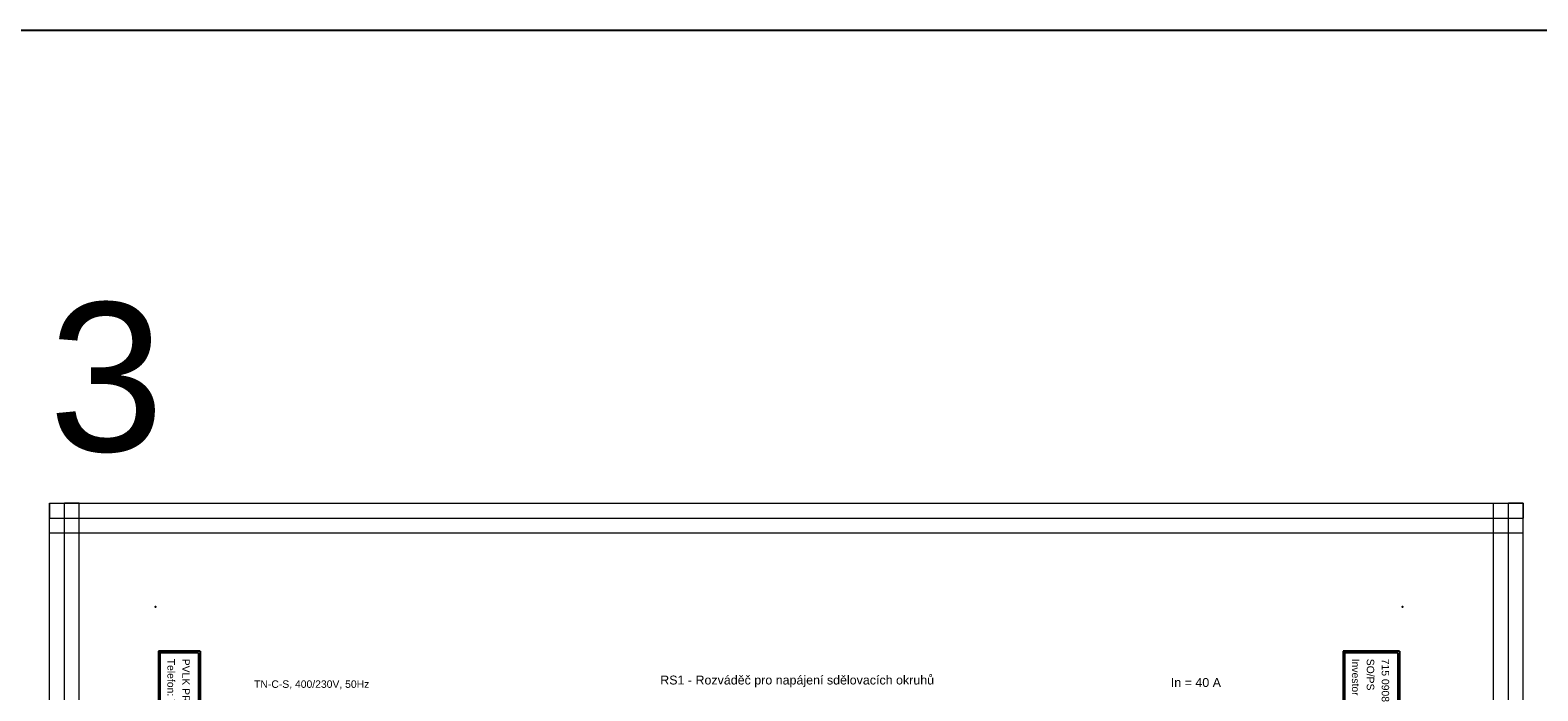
# Model space of a CAD drawing. Extents: x -826 to 1390, y 3256 to 3884.
# Tile 12 of 15: x 319 to 827, y 3662 to 3884. Entities that reach past the tile are written whole.
import ezdxf
from ezdxf.enums import TextEntityAlignment as Align

# ---------------------------------------------------------------- set-up
doc = ezdxf.new("R2010")
doc.units = 0
doc.header["$MEASUREMENT"] = 0
for name, color, linetype in [('1-KRESBA', 7, 'Continuous'), ('__10-Popisy', 220, 'Continuous'), ('__Bílá', 7, 'Continuous'), ('__Oranžová', 30, 'Continuous'), ('__Vínová 220', 220, 'Continuous')]:
    doc.layers.add(name, color=color, linetype=linetype)
doc.styles.add('Arial', font='arial.ttf')

# ---------------------------------------------------------------- blocks, each defined once
blk = doc.blocks.new('BLK_Razítko_malé_pro_rozváděče')
at = {"layer": '__Bílá'}
for p, q in [((15, -1), (15, -20)), ((15, -1), (294, -1)), ((15.5, -1.5), (15.5, -19.5)), ((15.5, -1.5), (184.5, -1.5)), ((184.5, -1.5), (184.5, -19.5)), ((185, -1.5), (185, -19.5)), ((185, -1.5), (293.5, -1.5)), ((293.5, -19.5), (293.5, -1.5)), ((294, -20), (294, -1)), ((15, -20), (294, -20)), ((15.5, -19.5), (184.5, -19.5)), ((185, -19.5), (293.5, -19.5)), ((15, -405), (15, -419)), ((15, -405), (294, -405)), ((15.5, -405.5), (15.5, -418.5)), ((15.5, -405.5), (194.5, -405.5)), ((194.5, -405.5), (194.5, -418.5)), ((195, -405.5), (195, -418.5)), ((195, -405.5), (293.5, -405.5)), ((293.5, -405.5), (293.5, -418.5)), ((294, -405), (294, -419)), ((15, -419), (294, -419)), ((15.5, -418.5), (194.5, -418.5)), ((195, -418.5), (293.5, -418.5))]:
    blk.add_line(p, q, dxfattribs=at)
for p in [(0, 0), (300, 0), (0, -420), (300, -420)]:
    blk.add_point(p, dxfattribs=at)
at = {"layer": '__Bílá', "style": 'Arial'}
for s, height, p in [('Dokument', 2.5, (187, -7)), ('SO/PS', 2.5, (17.5, -12)), ('-', 3, (38, -7)), ('Vypracoval', 2.5, (187, -12)), ('-', 3, (210.5, -7)), ('Investor', 2.5, (17.5, -17)), ('-', 3, (38, -12)), ('Datum', 2.5, (187, -17)), ('-', 3, (210.5, -12)), ('-', 3, (38, -17)), ('-', 3, (210.5, -17)), ('PVLK PROJECT s.r.o. , Langrova 195/33,  787 01 Šumperk', 2.5, (17.5, -411)), ('Copyright © 2012 PVLK', 2.5, (197, -411)), ('Telefon: 773 836 685, mobil: 777 848 204, e-mail: %%Upavelka@pvlk.cz', 2.5, (17.5, -416)), ('Číslo dokumentu .....', 2.5, (197, -416))]:
    blk.add_text(s, height=height, dxfattribs=at).set_placement(p)
at = {"layer": '__Vínová 220', "char_height": 2.5, "attachment_point": 7, "style": 'Arial'}
for s, insert in [('715 0908', (17.5, -7)), ('Rozšíření výrobního areálu firmy PLASTKON PRODUCT, S.R.O.', (42.5, -7.75)), ('RS1 - Rozváděč pro napájení sdělovacích okruhů', (215, -7.75)), ('SO 02 - Novostavba skladovací haly s administrativní budovou', (42.5, -12.75)), ('Miroslav Pavelka', (215, -12.75)), ('Plastkon product, s.r.o., Hlavní 147, Mikulovice 790 84', (42.5, -17.75)), ('06/2016', (215, -17.75))]:
    blk.add_mtext(s, dxfattribs=dict(at, insert=insert))
at = {"layer": '__Vínová 220', "style": 'Arial'}
blk.add_attdef('ČÍSLO', text='', height=4, dxfattribs=at).set_placement((290, -416), align=Align.RIGHT)

msp = doc.modelspace()

# ---------------------------------------------------------------- linework, layer by layer
at = {"layer": '1-KRESBA', "color": 3}
msp.add_lwpolyline([(-826, 3883.98), (1390.23, 3883.98), (1390.23, 3255.69), (-826, 3255.69)], close=True, dxfattribs=at)
at = {"layer": '__Vínová 220', "lineweight": 0}
for p, q in [((325.71, 3724.82), (325.71, 3719.82)), ((325.71, 3724.82), (822.12, 3724.82)), ((325.71, 3358.74), (325.71, 3724.82)), ((325.71, 3724.82), (330.71, 3724.82)), ((330.71, 3358.74), (330.71, 3724.82)), ((335.71, 3724.82), (330.71, 3724.82)), ((335.71, 3358.74), (335.71, 3724.82)), ((812.12, 3358.74), (812.12, 3724.82)), ((812.12, 3724.82), (817.12, 3724.82)), ((817.12, 3358.74), (817.12, 3724.82)), ((822.12, 3724.82), (817.12, 3724.82)), ((822.12, 3724.82), (822.12, 3719.82)), ((822.12, 3358.74), (822.12, 3724.82)), ((325.71, 3714.82), (325.71, 3719.82)), ((325.71, 3719.82), (822.12, 3719.82)), ((822.12, 3714.82), (822.12, 3719.82)), ((325.71, 3714.82), (822.12, 3714.82))]:
    msp.add_line(p, q, dxfattribs=at)

# ---------------------------------------------------------------- block references
at = {"layer": '1-KRESBA', "rotation": 270}
msp.add_blockref('BLK_Razítko_malé_pro_rozváděče', (781.43, 3690), dxfattribs=at).add_auto_attribs({'ČÍSLO': '26.3'})

# ---------------------------------------------------------------- texts
at = {"layer": '1-KRESBA', "color": 4, "linetype": 'Continuous', "style": 'Arial'}
msp.add_text('In = 40 A', height=3, dxfattribs=at).set_placement((703.43, 3663))
at = {"layer": '__10-Popisy', "style": 'Arial'}
msp.add_text('3', height=50, dxfattribs=at).set_placement((325.45, 3742.31))
at = {"layer": '__Bílá', "insert": (531.44, 3662.93), "char_height": 3, "attachment_point": 7, "style": 'Arial'}
msp.add_mtext('RS1 - Rozváděč pro napájení sdělovacích okruhů', dxfattribs=at)
at = {"layer": '__Oranžová', "lineweight": 0, "style": 'Arial'}
msp.add_text('TN-C-S, 400/230V, 50Hz', height=2.5, dxfattribs=at).set_placement((394.63, 3662.71))

doc.saveas('drawing.dxf')
